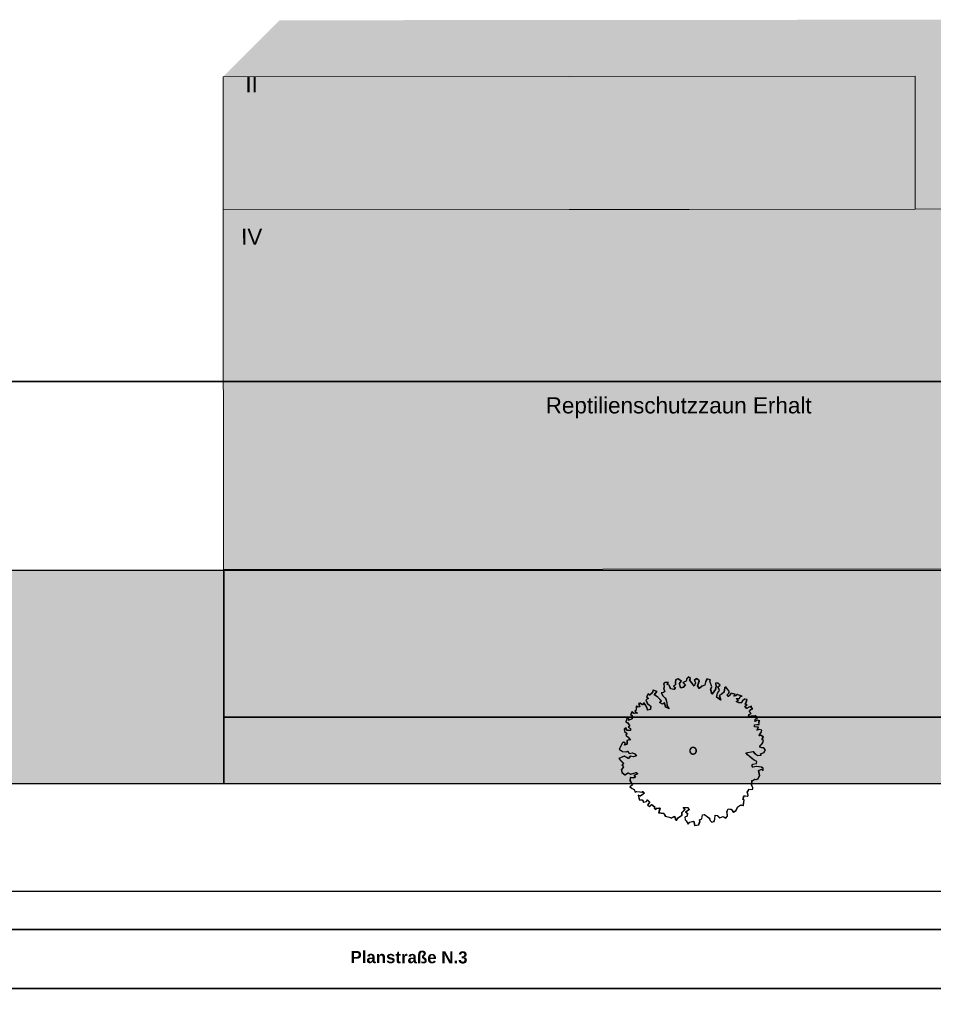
# Model space of a CAD drawing. Header units: metres. Extents: x -5203299 to 2078834, y 245743 to 5816291.
# Tile 233 of 256: x 366486 to 366520, y 5814220 to 5814257. Entities that reach past the tile are written whole.
import ezdxf

# ---------------------------------------------------------------- set-up
doc = ezdxf.new("R2010")
doc.units = ezdxf.units.M
doc.header["$LTSCALE"] = 0.5
for name, color, linetype, lineweight in [('01.01_Text-Beschriftung Geschosse', 7, 'Continuous', 25), ('02.00_Gebäude-Dachlinien Neubau etc', 7, 'Continuous', 9), ('02.02_Nutzung. Gebäude-Gewerbe Neubau', 7, 'Continuous', 9), ('2D-Schatten', 7, 'Continuous', 5), ('30 -39 Baustelle- Fläche', 7, 'Continuous', 15), ('99.04_Erschließung_VP-S-Borde-Kantenstein', 7, 'Continuous', 25), ('CS_XREF_Straßenpl-Bäume', 7, 'Continuous', 25), ('Keine', 7, 'Continuous', 9)]:
    doc.layers.add(name, color=color, linetype=linetype, lineweight=lineweight)
for name, color, linetype, lineweight, true_color in [('30 -34 Innenwände- 4 Türen_Fenster', 7, 'Continuous', 15, 0x9955ff), ('99.04_1.BA Verkehrsanlagen-L-Straßennamen', 1, 'Continuous', 25, 0xff0000), ('99.04_Erschließung_VP-S-Farben-Fahrbahn-Betonsteinpflaster', 7, 'Continuous', 25, 0xbababa), ('99.04_Erschließung_VP-S-Farben-Gehweg-Betonsteinpflaster', 7, 'Continuous', 25, 0xffd6a8), ('99.04_Erschließung_VP-S-Farben-Mulde', 7, 'Continuous', 25, 0xa8ffff), ('99.04_Gleisplanung VP 02_23-EB-1236L-A-FAHRKANTE', 150, 'Continuous', 35, 0x007fff), ('99.04_Gleisplanung VP 02_23-EB-1236R-A-FAHRKANTE', 150, 'Continuous', 35, 0x007fff), ('S-Baum', 7, 'Continuous', 25, 0x4c994c)]:
    doc.layers.add(name, color=color, linetype=linetype, lineweight=lineweight, true_color=true_color)
doc.styles.add('Arial', font='arial.ttf')
doc.styles.add('Arial (bold)', font='arialbd.ttf')

# ---------------------------------------------------------------- blocks, each defined once
blk = doc.blocks.new('Gruppe-10')
at = {"layer": 'S-Baum', "flags": 128}
blk.add_lwpolyline([(366513.707, 5814229.453), (366513.639, 5814229.456), (366513.56, 5814229.478), (366513.562, 5814229.526), (366513.653, 5814229.611), (366513.696, 5814229.725), (366513.649, 5814229.747), (366513.65, 5814229.795), (366513.689, 5814229.853), (366513.615, 5814229.915), (366513.535, 5814229.906), (366513.548, 5814229.945), (366513.619, 5814230.05), (366513.63, 5814230.118), (366513.543, 5814230.141), (366513.446, 5814230.116), (366513.506, 5814230.221), (366513.362, 5814230.235), (366513.354, 5814230.314), (366513.453, 5814230.33), (366513.53, 5814230.328), (366513.525, 5814230.436), (366513.546, 5814230.463), (366513.459, 5814230.486), (366513.378, 5814230.441), (366513.381, 5814230.517), (366513.462, 5814230.593), (366513.385, 5814230.655), (366513.305, 5814230.638), (366513.229, 5814230.641), (366513.13, 5814230.633), (366513.152, 5814230.703), (366513.232, 5814230.737), (366513.156, 5814230.81), (366513.226, 5814230.895), (366513.295, 5814230.921), (366513.24, 5814230.952), (366513.242, 5814231.019), (366513.153, 5814230.974), (366513.063, 5814230.929), (366512.996, 5814231.019), (366513.076, 5814231.056), (366513.009, 5814231.087), (366513.052, 5814231.173), (366513.075, 5814231.26), (366512.988, 5814231.283), (366512.906, 5814231.218), (366512.864, 5814231.14), (366512.776, 5814231.143), (366512.67, 5814231.186), (366512.751, 5814231.223), (366512.674, 5814231.305), (366512.793, 5814231.301), (366512.824, 5814231.376), (366512.884, 5814231.394), (366512.777, 5814231.428), (366512.708, 5814231.459), (366512.649, 5814231.402), (366512.59, 5814231.395), (366512.62, 5814231.471), (366512.525, 5814231.485), (366512.465, 5814231.487), (366512.424, 5814231.429), (366512.374, 5814231.383), (366512.316, 5814231.433), (366512.378, 5814231.49), (366512.419, 5814231.548), (366512.355, 5814231.646), (366512.27, 5814231.737), (366512.238, 5814231.699), (366512.213, 5814231.544), (366512.122, 5814231.468), (366512.033, 5814231.414), (366512.086, 5814231.245), (366511.935, 5814231.358), (366511.968, 5814231.504), (366512.039, 5814231.609), (366511.987, 5814231.738), (366512.066, 5814231.803), (366511.98, 5814231.874), (366511.893, 5814231.877), (366511.909, 5814231.761), (366511.885, 5814231.643), (366511.763, 5814231.471), (366511.709, 5814231.649), (366511.752, 5814231.746), (366511.68, 5814231.952), (366511.693, 5814232), (366511.575, 5814232.035), (366511.515, 5814231.93), (366511.491, 5814231.803), (366511.382, 5814231.767), (366511.28, 5814231.683), (366511.224, 5814231.784), (366511.282, 5814231.966), (366511.197, 5814232.048), (366511.096, 5814231.992), (366511.14, 5814231.894), (366511.088, 5814231.769), (366510.985, 5814231.916), (366510.92, 5814231.989), (366510.951, 5814232.056), (366510.885, 5814232.118), (366510.806, 5814232.041), (366510.791, 5814231.954), (366510.674, 5814231.899), (366510.759, 5814231.817), (366510.676, 5814231.723), (366510.579, 5814231.698), (366510.537, 5814231.852), (366510.533, 5814231.855), (366510.607, 5814231.949), (366510.483, 5814232.041), (366510.394, 5814232.007), (366510.379, 5814231.9), (366510.388, 5814231.812), (366510.315, 5814231.764), (366510.384, 5814231.713), (366510.331, 5814231.636), (366510.207, 5814231.671), (366510.152, 5814231.8), (366510.074, 5814231.831), (366510.116, 5814231.909), (366510, 5814231.902), (366509.948, 5814231.855), (366509.964, 5814231.756), (366509.941, 5814231.669), (366509.989, 5814231.571), (366509.936, 5814231.525), (366509.86, 5814231.516), (366509.912, 5814231.407), (366510.017, 5814231.307), (366510.063, 5814231.158), (366510.067, 5814231.031), (366510.142, 5814230.921), (366510.017, 5814230.973), (366509.983, 5814231.141), (366509.902, 5814231.085), (366509.788, 5814231.148), (366509.858, 5814231.213), (366509.727, 5814231.354), (366509.594, 5814231.437), (366509.694, 5814231.561), (366509.54, 5814231.615), (366509.517, 5814231.519), (366509.415, 5814231.424), (366509.36, 5814231.474), (366509.305, 5814231.368), (366509.374, 5814231.309), (366509.273, 5814231.253), (366509.328, 5814231.115), (366509.46, 5814231.012), (366509.448, 5814230.885), (366509.34, 5814230.869), (366509.312, 5814230.977), (366509.202, 5814231.14), (366509.14, 5814231.071), (366509.054, 5814231.133), (366509.005, 5814231.115), (366509.041, 5814230.987), (366508.981, 5814230.98), (366508.914, 5814231.011), (366508.912, 5814230.943), (366508.909, 5814230.864), (366508.868, 5814230.828), (366508.954, 5814230.758), (366508.826, 5814230.742), (366508.76, 5814230.812), (366508.709, 5814230.706), (366508.755, 5814230.665), (366508.762, 5814230.538), (366508.622, 5814230.483), (366508.635, 5814230.553), (366508.565, 5814230.573), (366508.524, 5814230.43), (366508.59, 5814230.388), (366508.674, 5814230.278), (366508.613, 5814230.232), (366508.699, 5814230.178), (366508.688, 5814230.102), (366508.569, 5814230.106), (366508.525, 5814230.215), (366508.463, 5814230.157), (366508.472, 5814230.069), (366508.557, 5814230.007), (366508.526, 5814229.92), (366508.612, 5814229.85), (366508.696, 5814229.739), (366508.668, 5814229.752), (366508.568, 5814229.724), (366508.563, 5814229.588), (366508.483, 5814229.551), (366508.505, 5814229.618), (366508.438, 5814229.669), (366508.398, 5814229.642), (366508.274, 5814229.403), (366508.398, 5814229.311), (366508.533, 5814229.295), (366508.594, 5814229.324), (366508.648, 5814229.243), (366508.767, 5814229.267), (366508.862, 5814229.227), (366508.919, 5814229.155), (366508.81, 5814229.11), (366508.695, 5814229.142), (366508.613, 5814229.049), (366508.555, 5814229.091), (366508.468, 5814229.133), (366508.262, 5814229.05), (366508.355, 5814228.95), (366508.44, 5814228.868), (366508.381, 5814228.802), (366508.435, 5814228.732), (366508.355, 5814228.619), (366508.38, 5814228.519), (366508.493, 5814228.436), (366508.603, 5814228.512), (366508.709, 5814228.46), (366508.829, 5814228.504), (366508.918, 5814228.529), (366508.964, 5814228.471), (366508.826, 5814228.408), (366508.883, 5814228.347), (366508.811, 5814228.318), (366508.688, 5814228.342), (366508.683, 5814228.206), (366508.775, 5814228.067), (366508.676, 5814227.992), (366508.761, 5814227.929), (366508.837, 5814227.89), (366508.873, 5814227.79), (366508.933, 5814227.816), (366509.06, 5814227.795), (366509.127, 5814227.781), (366509.156, 5814227.808), (366509.222, 5814227.75), (366509.071, 5814227.636), (366508.985, 5814227.678), (366509.03, 5814227.501), (366509.146, 5814227.497), (366509.191, 5814227.408), (366509.299, 5814227.433), (366509.333, 5814227.5), (366509.417, 5814227.409), (366509.346, 5814227.315), (366509.346, 5814227.304), (366509.42, 5814227.245), (366509.491, 5814227.319), (366509.607, 5814227.239), (366509.594, 5814227.18), (366509.651, 5814227.13), (366509.682, 5814227.185), (366509.809, 5814227.192), (366509.755, 5814227.007), (366509.851, 5814227.004), (366509.95, 5814227.001), (366509.968, 5814226.943), (366510.005, 5814226.883), (366510.053, 5814226.87), (366510.207, 5814226.836), (366510.226, 5814226.807), (366510.247, 5814226.826), (366510.356, 5814226.879), (366510.381, 5814226.771), (366510.419, 5814226.722), (366510.482, 5814226.827), (366510.632, 5814226.921), (366510.635, 5814227.017), (366510.747, 5814227.14), (366510.679, 5814227.211), (366510.837, 5814227.205), (366510.911, 5814227.135), (366510.772, 5814227.041), (366510.83, 5814227.002), (366510.826, 5814226.883), (366510.737, 5814226.847), (366510.751, 5814226.75), (366510.789, 5814226.709), (366510.864, 5814226.579), (366510.926, 5814226.665), (366511.072, 5814226.699), (366511.106, 5814226.531), (366511.262, 5814226.557), (366511.306, 5814226.683), (366511.289, 5814226.751), (366511.378, 5814226.788), (366511.402, 5814226.932), (366511.471, 5814226.949), (366511.529, 5814226.907), (366511.662, 5814226.815), (366511.689, 5814226.718), (366511.755, 5814226.656), (366511.835, 5814226.685), (366511.867, 5814226.771), (366511.88, 5814226.927), (366511.959, 5814226.913), (366512.044, 5814226.822), (366512.181, 5814226.868), (366512.278, 5814226.806), (366512.341, 5814226.891), (366512.326, 5814227.059), (366512.367, 5814227.165), (366512.485, 5814227.141), (366512.558, 5814227.039), (366512.659, 5814227.095), (366512.732, 5814227.24), (366512.841, 5814227.304), (366512.94, 5814227.281), (366512.967, 5814227.495), (366512.927, 5814227.505), (366512.961, 5814227.651), (366513.02, 5814227.649), (366513.096, 5814227.638), (366513.117, 5814227.666), (366513.117, 5814227.674), (366513.084, 5814227.783), (366513.156, 5814227.899), (366513.192, 5814227.886), (366513.292, 5814227.894), (366513.294, 5814227.954), (366513.249, 5814228.051), (366513.263, 5814228.226), (366513.294, 5814228.225), (366513.364, 5814228.271), (366513.412, 5814228.261), (366513.492, 5814228.287), (366513.553, 5814228.412), (366513.511, 5814228.6), (366513.62, 5814228.644), (366513.678, 5814228.594), (366513.681, 5814228.682), (366513.614, 5814228.724), (366513.437, 5814228.75), (366513.3, 5814228.723), (366513.254, 5814228.784), (366513.295, 5814228.842), (366513.432, 5814228.857), (366513.443, 5814228.933), (366513.321, 5814229.005), (366513.092, 5814229.191), (366513.035, 5814229.261), (366513.3, 5814229.309), (366513.377, 5814229.23), (366513.482, 5814229.167), (366513.598, 5814229.174), (366513.592, 5814229.231), (366513.592, 5814229.231), (366513.709, 5814229.275), (366513.761, 5814229.372)], close=True, dxfattribs=at)
at = {"layer": 'S-Baum'}
blk.add_rational_spline([(366511.018, 5814229.222), (366510.78, 5814229.286), (366510.844, 5814229.524), (366511.082, 5814229.46), (366511.32, 5814229.396), (366511.256, 5814229.159), (366511.018, 5814229.222)], [1, 0.333333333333, 0.333333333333, 1, 0.333333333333, 0.333333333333, 1], degree=3, knots=[0, 0, 0, 0, 0.5, 0.5, 0.5, 1, 1, 1, 1], dxfattribs=at)
blk = doc.blocks.new('_25-01-10_187 KRA_CS_LP4_Außenanlagenplan (3D)')
at = {"layer": 'CS_XREF_Straßenpl-Bäume'}
blk.add_blockref('Gruppe-10', (0, 0), dxfattribs=at)
blk = doc.blocks.new('Gruppe-445')
at = {"layer": 'S-Baum', "flags": 128}
blk.add_lwpolyline([(-79.105, 23.746), (-79.172, 23.748), (-79.251, 23.771), (-79.249, 23.819), (-79.159, 23.903), (-79.115, 24.018), (-79.162, 24.039), (-79.161, 24.087), (-79.122, 24.145), (-79.196, 24.207), (-79.276, 24.199), (-79.263, 24.238), (-79.192, 24.343), (-79.181, 24.411), (-79.268, 24.433), (-79.365, 24.408), (-79.305, 24.514), (-79.449, 24.527), (-79.457, 24.607), (-79.358, 24.623), (-79.281, 24.621), (-79.286, 24.728), (-79.266, 24.756), (-79.353, 24.779), (-79.433, 24.733), (-79.431, 24.809), (-79.349, 24.886), (-79.426, 24.948), (-79.506, 24.931), (-79.582, 24.933), (-79.682, 24.926), (-79.659, 24.995), (-79.579, 25.03), (-79.656, 25.103), (-79.585, 25.188), (-79.516, 25.214), (-79.572, 25.244), (-79.569, 25.312), (-79.659, 25.267), (-79.748, 25.222), (-79.816, 25.312), (-79.735, 25.349), (-79.802, 25.379), (-79.759, 25.466), (-79.737, 25.553), (-79.824, 25.575), (-79.905, 25.51), (-79.947, 25.432), (-80.035, 25.435), (-80.141, 25.479), (-80.061, 25.516), (-80.137, 25.597), (-80.018, 25.593), (-79.987, 25.669), (-79.927, 25.686), (-80.034, 25.721), (-80.104, 25.752), (-80.162, 25.694), (-80.222, 25.688), (-80.191, 25.763), (-80.287, 25.778), (-80.346, 25.78), (-80.388, 25.722), (-80.437, 25.675), (-80.495, 25.725), (-80.434, 25.783), (-80.392, 25.841), (-80.457, 25.939), (-80.541, 26.03), (-80.574, 25.991), (-80.599, 25.836), (-80.689, 25.76), (-80.779, 25.707), (-80.725, 25.538), (-80.877, 25.651), (-80.844, 25.797), (-80.772, 25.902), (-80.824, 26.031), (-80.746, 26.096), (-80.831, 26.167), (-80.919, 26.17), (-80.903, 26.053), (-80.927, 25.935), (-81.048, 25.764), (-81.102, 25.941), (-81.059, 26.039), (-81.131, 26.245), (-81.118, 26.293), (-81.236, 26.328), (-81.296, 26.222), (-81.32, 26.096), (-81.429, 26.06), (-81.531, 25.976), (-81.587, 26.077), (-81.53, 26.258), (-81.615, 26.341), (-81.716, 26.285), (-81.671, 26.187), (-81.723, 26.061), (-81.826, 26.209), (-81.891, 26.282), (-81.861, 26.349), (-81.927, 26.411), (-82.006, 26.334), (-82.02, 26.247), (-82.138, 26.191), (-82.053, 26.109), (-82.135, 26.016), (-82.232, 25.991), (-82.274, 26.145), (-82.278, 26.148), (-82.204, 26.242), (-82.328, 26.334), (-82.417, 26.3), (-82.432, 26.193), (-82.424, 26.105), (-82.496, 26.056), (-82.427, 26.006), (-82.481, 25.929), (-82.604, 25.964), (-82.659, 26.093), (-82.737, 26.124), (-82.695, 26.202), (-82.811, 26.194), (-82.864, 26.148), (-82.847, 26.049), (-82.87, 25.962), (-82.822, 25.864), (-82.875, 25.817), (-82.952, 25.809), (-82.899, 25.699), (-82.795, 25.6), (-82.749, 25.451), (-82.745, 25.324), (-82.669, 25.214), (-82.795, 25.266), (-82.829, 25.434), (-82.91, 25.377), (-83.024, 25.441), (-82.953, 25.506), (-83.085, 25.646), (-83.218, 25.73), (-83.117, 25.854), (-83.271, 25.907), (-83.294, 25.812), (-83.396, 25.716), (-83.451, 25.766), (-83.506, 25.661), (-83.437, 25.602), (-83.538, 25.546), (-83.483, 25.408), (-83.351, 25.305), (-83.364, 25.178), (-83.472, 25.162), (-83.499, 25.27), (-83.61, 25.432), (-83.672, 25.364), (-83.757, 25.426), (-83.806, 25.408), (-83.771, 25.279), (-83.83, 25.273), (-83.897, 25.303), (-83.899, 25.235), (-83.902, 25.156), (-83.943, 25.121), (-83.858, 25.05), (-83.986, 25.035), (-84.051, 25.105), (-84.103, 24.999), (-84.056, 24.958), (-84.049, 24.83), (-84.19, 24.776), (-84.176, 24.846), (-84.246, 24.865), (-84.288, 24.722), (-84.221, 24.681), (-84.137, 24.57), (-84.198, 24.524), (-84.112, 24.47), (-84.123, 24.394), (-84.242, 24.398), (-84.286, 24.507), (-84.348, 24.45), (-84.339, 24.362), (-84.254, 24.3), (-84.285, 24.213), (-84.2, 24.142), (-84.116, 24.032), (-84.143, 24.044), (-84.244, 24.016), (-84.248, 23.881), (-84.329, 23.844), (-84.307, 23.911), (-84.373, 23.961), (-84.413, 23.935), (-84.538, 23.695), (-84.413, 23.604), (-84.278, 23.588), (-84.218, 23.617), (-84.164, 23.536), (-84.044, 23.56), (-83.949, 23.52), (-83.892, 23.447), (-84.001, 23.403), (-84.116, 23.435), (-84.199, 23.342), (-84.257, 23.383), (-84.343, 23.426), (-84.55, 23.342), (-84.457, 23.243), (-84.372, 23.161), (-84.431, 23.095), (-84.376, 23.025), (-84.457, 22.912), (-84.432, 22.812), (-84.318, 22.729), (-84.208, 22.804), (-84.103, 22.753), (-83.982, 22.797), (-83.894, 22.822), (-83.847, 22.764), (-83.985, 22.701), (-83.928, 22.639), (-84, 22.611), (-84.124, 22.635), (-84.128, 22.499), (-84.037, 22.36), (-84.135, 22.284), (-84.05, 22.222), (-83.975, 22.183), (-83.938, 22.082), (-83.878, 22.109), (-83.752, 22.087), (-83.684, 22.074), (-83.655, 22.101), (-83.589, 22.042), (-83.74, 21.928), (-83.826, 21.971), (-83.781, 21.794), (-83.665, 21.79), (-83.62, 21.701), (-83.512, 21.726), (-83.478, 21.792), (-83.394, 21.702), (-83.465, 21.608), (-83.465, 21.597), (-83.391, 21.538), (-83.32, 21.612), (-83.204, 21.531), (-83.218, 21.472), (-83.16, 21.422), (-83.13, 21.478), (-83.002, 21.485), (-83.056, 21.3), (-82.96, 21.297), (-82.861, 21.293), (-82.844, 21.236), (-82.806, 21.175), (-82.758, 21.162), (-82.604, 21.129), (-82.585, 21.1), (-82.564, 21.119), (-82.455, 21.172), (-82.431, 21.064), (-82.393, 21.014), (-82.33, 21.12), (-82.179, 21.214), (-82.176, 21.31), (-82.064, 21.433), (-82.133, 21.503), (-81.974, 21.498), (-81.9, 21.428), (-82.039, 21.333), (-81.981, 21.294), (-81.985, 21.176), (-82.074, 21.139), (-82.06, 21.043), (-82.022, 21.002), (-81.947, 20.872), (-81.885, 20.957), (-81.74, 20.992), (-81.706, 20.824), (-81.549, 20.85), (-81.505, 20.976), (-81.523, 21.044), (-81.434, 21.081), (-81.409, 21.224), (-81.34, 21.242), (-81.282, 21.2), (-81.15, 21.108), (-81.122, 21.011), (-81.056, 20.949), (-80.976, 20.977), (-80.945, 21.064), (-80.931, 21.219), (-80.852, 21.205), (-80.767, 21.115), (-80.63, 21.161), (-80.533, 21.098), (-80.471, 21.184), (-80.485, 21.351), (-80.444, 21.457), (-80.326, 21.434), (-80.253, 21.332), (-80.152, 21.388), (-80.08, 21.533), (-79.97, 21.597), (-79.872, 21.574), (-79.845, 21.788), (-79.884, 21.798), (-79.851, 21.944), (-79.791, 21.942), (-79.715, 21.931), (-79.694, 21.958), (-79.694, 21.967), (-79.727, 22.075), (-79.655, 22.192), (-79.619, 22.179), (-79.52, 22.187), (-79.518, 22.246), (-79.562, 22.344), (-79.548, 22.519), (-79.517, 22.518), (-79.447, 22.564), (-79.4, 22.554), (-79.32, 22.579), (-79.259, 22.704), (-79.3, 22.893), (-79.191, 22.937), (-79.134, 22.887), (-79.131, 22.975), (-79.197, 23.016), (-79.375, 23.042), (-79.511, 23.016), (-79.557, 23.077), (-79.516, 23.135), (-79.379, 23.15), (-79.368, 23.226), (-79.49, 23.298), (-79.719, 23.484), (-79.776, 23.554), (-79.511, 23.601), (-79.435, 23.522), (-79.329, 23.459), (-79.213, 23.467), (-79.22, 23.524), (-79.22, 23.524), (-79.102, 23.568), (-79.051, 23.665)], close=True, dxfattribs=at)
at = {"layer": 'S-Baum'}
blk.add_rational_spline([(-81.793, 23.515), (-82.031, 23.579), (-81.967, 23.817), (-81.729, 23.753), (-81.492, 23.689), (-81.555, 23.451), (-81.793, 23.515)], [1, 0.333333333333, 0.333333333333, 1, 0.333333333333, 0.333333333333, 1], degree=3, knots=[0, 0, 0, 0, 0.5, 0.5, 0.5, 1, 1, 1, 1], dxfattribs=at)
blk = doc.blocks.new('_23-07-06_Massenplan_TB_Weiterführende Schule (3D)')
at = {"layer": '02.02_Nutzung. Gebäude-Gewerbe Neubau', "linetype": 'Continuous', "lineweight": 0}
for points in [[(-99.415, 48.942), (-99.411, 43.942), (-81.911, 43.956), (-73.411, 43.964), (-73.415, 48.964)], [(-42.399, 30.49), (-42.411, 43.99), (-73.411, 43.964), (-99.411, 43.942), (-99.399, 30.442)]]:
    blk.add_hatch(color=9, dxfattribs=at).paths.add_polyline_path(points)
at = {"layer": '2D-Schatten', "linetype": 'Continuous', "lineweight": 0, "transparency": 33554457}
blk.add_hatch(color=7, dxfattribs=at).paths.add_polyline_path([(-97.289, 46.063), (-73.413, 46.063), (-73.415, 48.964), (-99.415, 48.942), (-97.294, 51.063), (-71.294, 51.085), (-71.291, 48.204), (-42.421, 48.229), (-42.421, 43.99), (-73.411, 43.964), (-99.411, 43.942)])
at = {"layer": '99.04_Erschließung_VP-S-Farben-Fahrbahn-Betonsteinpflaster', "linetype": 'Continuous', "lineweight": 0, "true_color": 0xbababa}
blk.add_hatch(color=9, dxfattribs=at).paths.add_polyline_path([(-111.387, 22.4), (-99.387, 22.4), (-99.387, 30.4), (-111.387, 30.4)])
at = {"layer": '99.04_Erschließung_VP-S-Farben-Gehweg-Betonsteinpflaster', "linetype": 'Continuous', "lineweight": 0, "true_color": 0xffd6a8}
blk.add_hatch(color=41, dxfattribs=at).paths.add_polyline_path([(-99.387, 24.9), (-41.304, 24.9), (-41.304, 22.4), (-4.344, 22.4), (-4.344, 25.4), (-25.4, 25.4), (-25.4, 30.4), (-99.387, 30.4)])
at = {"layer": '99.04_Erschließung_VP-S-Farben-Mulde', "linetype": 'Continuous', "lineweight": 0, "true_color": 0xa8ffff}
blk.add_hatch(color=131, dxfattribs=at).paths.add_polyline_path([(-99.387, 24.9), (-99.387, 22.4), (-41.304, 22.4), (-41.304, 24.9)])
at = {"layer": '02.00_Gebäude-Dachlinien Neubau etc'}
blk.add_line((-99.411, 43.942), (-73.411, 43.964), dxfattribs=at)
at = {"layer": '02.02_Nutzung. Gebäude-Gewerbe Neubau', "flags": 128}
for points in [[(-99.415, 48.942), (-99.411, 43.942), (-81.911, 43.956), (-73.411, 43.964), (-73.415, 48.964)], [(-42.399, 30.49), (-42.411, 43.99), (-73.411, 43.964), (-99.411, 43.942), (-99.399, 30.442)]]:
    blk.add_lwpolyline(points, close=True, dxfattribs=at)
at = {"layer": '99.04_Erschließung_VP-S-Borde-Kantenstein', "lineweight": 9}
for p, q in [((-25.4, 30.4), (-132.045, 30.4)), ((-41.304, 24.9), (-99.387, 24.9)), ((-99.387, 22.4), (-99.387, 24.9))]:
    blk.add_line(p, q, dxfattribs=at)
at = {"layer": '99.04_Erschließung_VP-S-Farben-Fahrbahn-Betonsteinpflaster', "flags": 128}
blk.add_lwpolyline([(-111.387, 22.4), (-99.387, 22.4), (-99.387, 30.4), (-111.387, 30.4)], close=True, dxfattribs=at)
at = {"layer": '99.04_Erschließung_VP-S-Farben-Gehweg-Betonsteinpflaster', "flags": 128}
blk.add_lwpolyline([(-99.387, 24.9), (-41.304, 24.9), (-41.304, 22.4), (-4.344, 22.4), (-4.344, 25.4), (-25.4, 25.4), (-25.4, 30.4), (-99.387, 30.4)], close=True, dxfattribs=at)
at = {"layer": '99.04_Erschließung_VP-S-Farben-Mulde', "flags": 128}
blk.add_lwpolyline([(-99.387, 24.9), (-99.387, 22.4), (-41.304, 22.4), (-41.304, 24.9)], close=True, dxfattribs=at)
at = {"layer": '99.04_Gleisplanung VP 02_23-EB-1236L-A-FAHRKANTE', "flags": 128}
blk.add_lwpolyline([(562.055, 14.664), (-195.677, 14.713, -0.005965), (-243.369, 15.285), (-544.421, 22.489)], format="xyb", dxfattribs=at)
at = {"layer": '99.04_Gleisplanung VP 02_23-EB-1236R-A-FAHRKANTE', "flags": 128}
for points in [[(563.016, 18.313), (-195.633, 18.362), (-195.633, 18.362, -0.005965), (-243.325, 18.934), (-544.406, 26.139)], [(563.016, 16.878), (-195.633, 16.927, -0.005965), (-243.36, 17.5), (-544.44, 24.705)]]:
    blk.add_lwpolyline(points, format="xyb", dxfattribs=at)
at = {"layer": 'S-Baum'}
blk.add_blockref('Gruppe-445', (0, 0), dxfattribs=at)
at = {"layer": '01.01_Text-Beschriftung Geschosse', "color": 7, "char_height": 0.6041, "attachment_point": 1, "rotation": 0.0481, "line_spacing_factor": 4, "style": 'Arial'}
for s, insert, width in [('II', (-98.574, 48.955), 2.73), ('IV', (-98.736, 43.239), 6.1845)]:
    blk.add_mtext(s, dxfattribs=dict(at, insert=insert, width=width))
at = {"layer": '99.04_1.BA Verkehrsanlagen-L-Straßennamen', "insert": (-92.429, 15.878), "char_height": 0.4531, "width": 9.59905, "attachment_point": 5, "rotation": 359.8329, "line_spacing_factor": 1.954506, "style": 'Arial (bold)'}
blk.add_mtext('Planstraße N.3', dxfattribs=at)
blk = doc.blocks.new('Gruppe-12170')
at = {"layer": '30 -39 Baustelle- Fläche', "color": 171, "linetype": 'Continuous', "lineweight": 35, "true_color": 0x7f7fff, "flags": 128}
blk.add_lwpolyline([(-63.576, 37.5), (-132.5, 37.5), (-219.136, 50.542)], dxfattribs=at)
blk = doc.blocks.new('_BE Phase 5 (3D)')
at = {"layer": 'Keine', "color": 7}
blk.add_blockref('Gruppe-12170', (0, 0), dxfattribs=at)
at = {"layer": '30 -39 Baustelle- Fläche', "color": 171, "true_color": 0x7f7fff, "insert": (-82.3, 36.905), "char_height": 0.60413, "attachment_point": 2, "line_spacing_factor": 0.971243, "style": 'Arial'}
blk.add_mtext('Reptilienschutzzaun Erhalt', dxfattribs=at)

msp = doc.modelspace()

# ---------------------------------------------------------------- block references
at = {"layer": '30 -34 Innenwände- 4 Türen_Fenster', "color": 1}
msp.add_blockref('_25-01-10_187 KRA_CS_LP4_Außenanlagenplan (3D)', (0, 0), dxfattribs=at)

# ---------------------------------------------------------------- next in the draw order: block references
at = {"layer": 'Keine', "color": 1}
msp.add_blockref('_23-07-06_Massenplan_TB_Weiterführende Schule (3D)', (366592.803, 5814205.708), dxfattribs=at)

# ---------------------------------------------------------------- next in the draw order: block references
msp.add_blockref('_BE Phase 5 (3D)', (366592.803, 5814205.708), dxfattribs=at)

doc.saveas('drawing.dxf')
